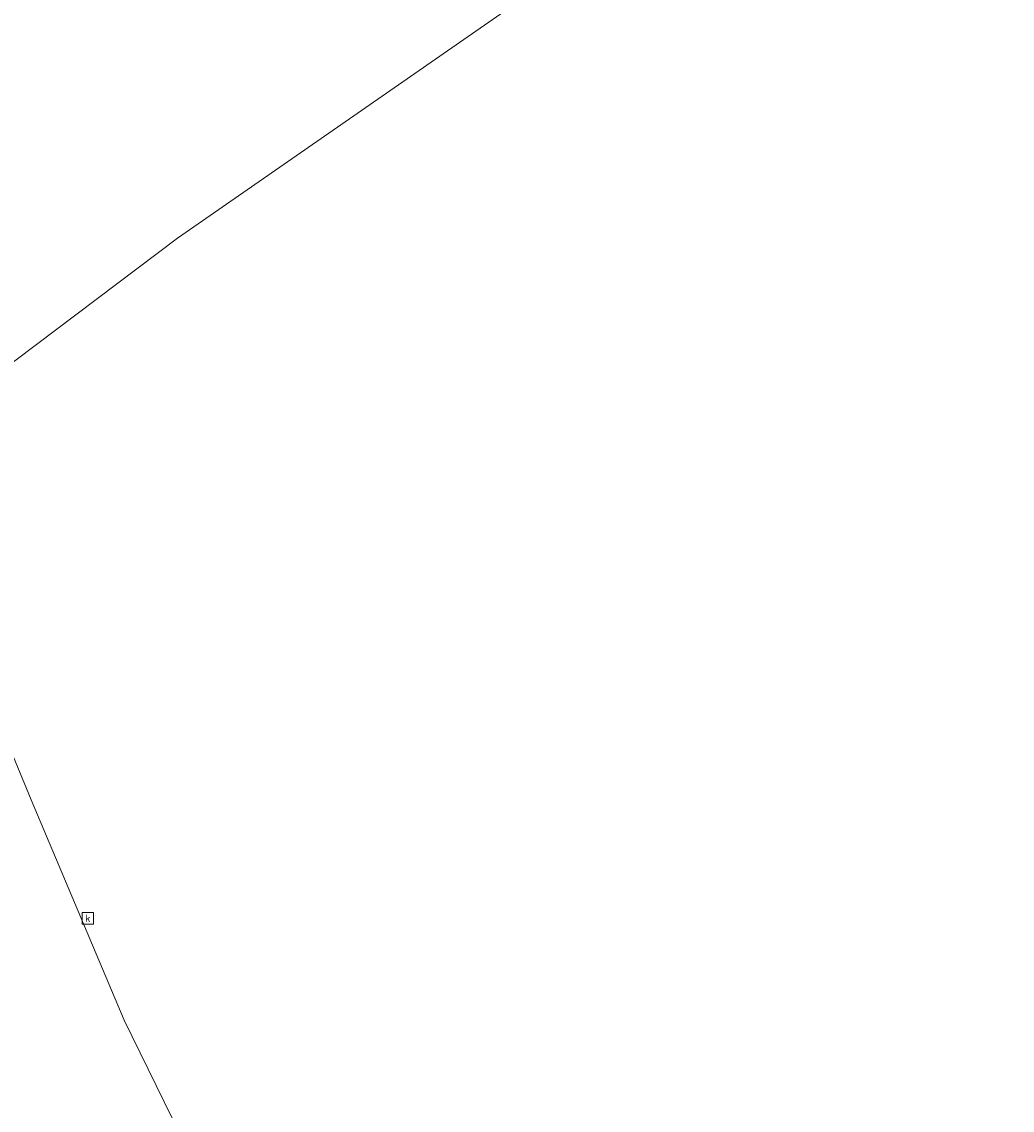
# Model space of a CAD drawing. Header units: metres. Extents: x 163543 to 168130, y 402678 to 405437.
# Tile 10 of 256: x 164165 to 164190, y 402999 to 403026. Entities that reach past the tile are written whole.
import ezdxf
from ezdxf.enums import TextEntityAlignment as Align

# ---------------------------------------------------------------- set-up
doc = ezdxf.new("R2010")
doc.units = ezdxf.units.M
doc.layers.get('0').update_dxf_attribs({"lineweight": 25})
doc.layers.add('X-CA190022.004-UO-BGT_Ondergrond$0$GE_886_PutKolk_Punt_GEM', color=253, linetype='Continuous', lineweight=9)
doc.layers.add('X-CA190022.004-UO-KAD_Percelen$0$B-WE-KG-GRENS_PERCEEL-GV', color=150, linetype='Continuous', lineweight=9)
doc.styles.add('X-CA190022.004-UO-BGT_Ondergrond$0$NLCS-ISO', font='NLCS-ISO.ttf')

# ---------------------------------------------------------------- blocks, each defined once
blk = doc.blocks.new('X-CA190022.004-UO-BGT_Ondergrond$0$SRI-KOLK-SO')
at = {"color": 0, "linetype": 'ByBlock', "lineweight": 18}
blk.add_lwpolyline([(-1.125, -1.125), (1.125, -1.125), (1.125, 1.125), (-1.125, 1.125)], close=True, dxfattribs=at)
at = {"color": 0, "linetype": 'ByBlock', "lineweight": 18, "style": 'X-CA190022.004-UO-BGT_Ondergrond$0$NLCS-ISO'}
blk.add_text('k', height=1.5, dxfattribs=at).set_placement((0, 0), align=Align.MIDDLE_CENTER)
blk = doc.blocks.new('X-CA190022.004-UO-BGT_Ondergrond$0$IMGEOKolk')
at = {"xscale": 5, "yscale": 5, "zscale": 5}
blk.add_blockref('X-CA190022.004-UO-BGT_Ondergrond$0$SRI-KOLK-SO', (0, 0), dxfattribs=at)

msp = doc.modelspace()

# ---------------------------------------------------------------- linework, layer by layer
at = {"layer": 'X-CA190022.004-UO-KAD_Percelen$0$B-WE-KG-GRENS_PERCEEL-GV', "flags": 128}
for points in [[(164177.424, 403026.658), (164169.081, 403020.866), (164164.603, 403017.496), (164162.154, 403015.382), (164162.54, 403014.177), (164165.479, 403007.061), (164167.763, 403001.649), (164171.12, 402994.807), (164174.967, 402987.04), (164177.342, 402982.101), (164180.826, 402976.33), (164189.018, 402962.239), (164194.707, 402954.998), (164202.518, 402947.302), (164218.106, 402931.816), (164240.959, 402910.27), (164317.207, 402918.61), (164316.527, 402928.707), (164314.639, 402956.495), (164308.066, 402978.886), (164312.891, 402979.414), (164308.493, 403042.908)], [(164164.603, 403017.496), (164169.081, 403020.866), (164177.424, 403026.658)], [(164202.518, 402947.302), (164194.707, 402954.998), (164189.018, 402962.239), (164180.826, 402976.33), (164177.342, 402982.101), (164174.967, 402987.04), (164171.12, 402994.807), (164167.763, 403001.649), (164165.479, 403007.061), (164162.54, 403014.177), (164152.568, 403005.093), (164155.569, 402999.02), (164158.409, 402992.287), (164162.13, 402985.419), (164166.787, 402977.542), (164171.022, 402970.912), (164173.929, 402966.843), (164179.389, 402959.925), (164184.516, 402953.262), (164190.474, 402946.615)]]:
    msp.add_lwpolyline(points, dxfattribs=at)

# ---------------------------------------------------------------- block references
at = {"layer": 'X-CA190022.004-UO-BGT_Ondergrond$0$GE_886_PutKolk_Punt_GEM', "xscale": 0.025, "yscale": 0.025, "zscale": 0.025}
msp.add_blockref('X-CA190022.004-UO-BGT_Ondergrond$0$IMGEOKolk', (164166.875, 403004.152), dxfattribs=at)

doc.saveas('drawing.dxf')
